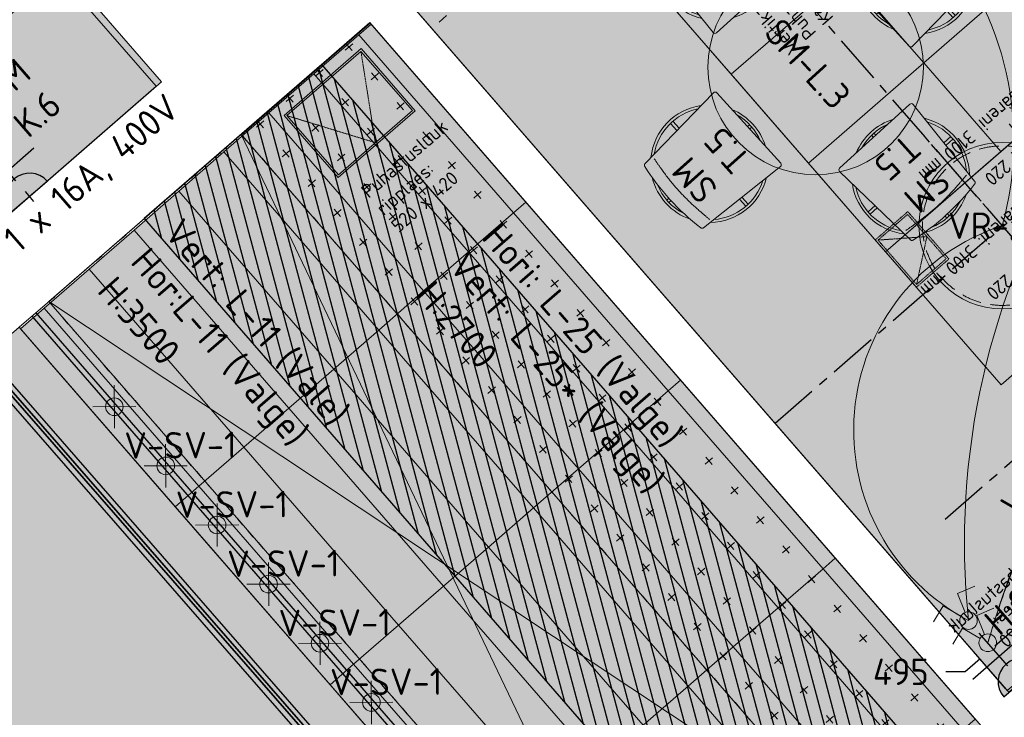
# Model space of a CAD drawing. Header units: millimetres. Extents: x -3074 to 179405, y -22 to 114374.
# Tile 168 of 184: x 164323 to 169349, y 101928 to 105489. Entities that reach past the tile are written whole.
import ezdxf

# ---------------------------------------------------------------- set-up
doc = ezdxf.new("R2010")
doc.units = ezdxf.units.MM
for name, pattern in [('Center', [400, 250, -50, 50, -50]), ('Hidden', [4, 2, -2]), ('Hidden 100.00_ 50.00', [150, 100, -50]), ('Hidden_100', [80, 40, -40])]:
    doc.linetypes.add(name, pattern=pattern)
doc.layers.get('0').update_dxf_attribs({"true_color": 0x000000})
for name, color, linetype, true_color in [('_SA-ELEKTER_pistikupesad', 7, 'Continuous', 0x9900cc), ('_SA-KUJA', 1, 'Continuous', 0xff0000), ('_SA-KUJA_hatch', 7, 'Continuous', 0xffd9d9), ('_SA-LAGI_katuseaknad', 7, 'Hidden_100', 0x0000bf), ('_SA-LAGI_tekst', 7, 'Continuous', 0x7f4f3f), ('_SA-PIIRE', 7, 'Continuous', 0x000000), ('_SA-PIIRE_klaas', 7, 'Continuous', 0x009dc8), ('_SA-VALGUSTUS_abi', 7, 'Center', 0xff9f7f), ('Default', 7, 'Continuous', 0x000000)]:
    doc.layers.add(name, color=color, linetype=linetype, true_color=true_color)
for name, color, linetype, lineweight, true_color in [('_SA-ELEKTER_tekst', 7, 'Continuous', 9, 0x9900cc), ('_SA-LAGI', 7, 'Continuous', 9, 0x5b5b5b), ('_SA-LAGI_abi', 250, 'Continuous', 9, 0x333333), ('_SA-LAGI_eriosade seadmed', 7, 'Continuous', 5, 0x9900cc), ('_SA-LAGI_hatch', 7, 'Continuous', 5, 0x787878), ('_SA-PORAND', 7, 'Continuous', 9, 0x5b5b5b), ('_SA-PORAND_hatch', 254, 'Continuous', 9, 0xbebebe), ('_SA-SEIN_dim', 1, 'Continuous', 13, 0xff0000), ('_SA-SISUSTUS_lahtine', 7, 'Continuous', 18, 0x7f4f3f), ('_SA-VALGUSTUS', 20, 'Continuous', 13, 0xff3f00), ('_SA-VALGUSTUS_lulitid', 240, 'Continuous', 9, 0xff003f), ('_SA-VALGUSTUS_valgusgrupid', 240, 'Continuous', 9, 0xff003f)]:
    doc.layers.add(name, color=color, linetype=linetype, lineweight=lineweight, true_color=true_color)
doc.styles.add('DIN Pro Light-Light', font='txt')
doc.styles.add('DIN Pro Medium-Medium', font='txt')
doc.dimstyles.new('INP_100_DIM', dxfattribs={"dimtxt": 135, "dimasz": 100, "dimexe": 50, "dimexo": 0.5, "dimgap": 20, "dimtad": 0, "dimtih": 1, "dimtoh": 1, "dimdec": 0, "dimzin": 1, "dimdsep": 46, "dimtxsty": 'DIN Pro Light-Light', "dimcen": 2.5, "dimadec": 1, "dimazin": 1, "dimtfac": 1, "dimtdec": 4, "dimtix": 1, "dimtofl": 0, "dimtmove": 1, "dimatfit": 3, "dimfxl": 1, "dimtolj": 1, "dimtzin": 1, "dimarcsym": 0})

# ---------------------------------------------------------------- blocks, each defined once
blk = doc.blocks.new('SM-T.5')
at = {"color": 0, "lineweight": -2}
for p, q in [((-7.2, -14.2), (-7.2, -28.5)), ((9.3, -14.3), (9.3, -28.5)), ((-285.7, -291.8), (-236.9, -291.8)), ((236.9, -291.8), (285.8, -291.8)), ((-285.7, -308.2), (-237.9, -308.2)), ((238, -308.2), (285.8, -308.2)), ((-7.2, -571.5), (-7.2, -585.8)), ((9.3, -571.5), (9.3, -585.7))]:
    blk.add_line(p, q, dxfattribs=at)
blk.add_lwpolyline([(-254.1, -558.9, 0.43317), (-242.2, -571.5), (242.3, -571.5, 0.43317), (254.1, -558.9), (221.9, -57.9), (221.9, -57.7), (221.8, -57.4), (221.8, -57.2), (221.8, -57), (221.7, -56.8), (221.7, -56.5), (221.7, -56.3), (221.6, -56), (221.5, -55.8), (221.5, -55.6), (221.4, -55.3), (221.3, -55.1), (221.3, -54.9), (221.2, -54.6), (221.1, -54.4), (221, -54.2), (220.9, -53.9), (220.8, -53.7), (220.7, -53.5), (220.6, -53.3), (220.5, -53), (220.4, -52.8), (220.2, -52.6), (220.1, -52.4), (220, -52.2), (219.8, -51.9), (219.7, -51.7), (219.5, -51.5), (219.4, -51.3), (219.2, -51.1), (219, -50.9), (218.9, -50.7), (218.7, -50.5), (218.5, -50.4), (218.3, -50.2), (218.1, -50), (218, -49.8), (217.8, -49.7), (217.6, -49.5), (217.4, -49.3), (217.2, -49.2), (217, -49), (216.8, -48.9), (216.5, -48.7), (216.3, -48.6), (216.1, -48.5), (215.9, -48.3), (215.7, -48.2), (215.5, -48.1), (215.2, -48), (215, -47.9), (214.8, -47.8), (214.6, -47.7), (214.3, -47.6), (214.1, -47.5), (213.9, -47.4), (213.7, -47.4), (213.4, -47.3), (213.2, -47.2), (213, -47.2), (212.7, -47.1), (212.5, -47), (212.3, -47), (212.1, -47), (185.8, -42.6), (159.5, -38.9), (133.2, -35.7), (106.8, -33.1), (80.4, -31.1), (54, -29.6), (27.5, -28.8), (1, -28.5), (-25.9, -28.8), (-52.8, -29.6), (-79.6, -31.1), (-106.2, -33.1), (-132.8, -35.7), (-159.3, -38.9), (-185.7, -42.6), (-212, -47), (-212.2, -47), (-212.5, -47), (-212.7, -47.1), (-212.9, -47.2), (-213.1, -47.2), (-213.4, -47.3), (-213.6, -47.4), (-213.8, -47.4), (-214, -47.5), (-214.3, -47.6), (-214.5, -47.7), (-214.7, -47.8), (-215, -47.9), (-215.2, -48), (-215.4, -48.1), (-215.6, -48.2), (-215.8, -48.3), (-216.1, -48.5), (-216.3, -48.6), (-216.5, -48.7), (-216.7, -48.9), (-216.9, -49), (-217.1, -49.2), (-217.3, -49.3), (-217.5, -49.5), (-217.7, -49.7), (-217.9, -49.8), (-218.1, -50), (-218.3, -50.2), (-218.4, -50.4), (-218.6, -50.5), (-218.8, -50.7), (-219, -50.9), (-219.1, -51.1), (-219.3, -51.3), (-219.4, -51.5), (-219.6, -51.7), (-219.7, -51.9), (-219.9, -52.2), (-220, -52.4), (-220.2, -52.6), (-220.3, -52.8), (-220.4, -53), (-220.5, -53.3), (-220.6, -53.5), (-220.7, -53.7), (-220.9, -53.9), (-220.9, -54.2), (-221, -54.4), (-221.1, -54.6), (-221.2, -54.9), (-221.3, -55.1), (-221.4, -55.3), (-221.4, -55.6), (-221.5, -55.8), (-221.5, -56), (-221.6, -56.3), (-221.6, -56.5), (-221.7, -56.8), (-221.7, -57), (-221.7, -57.2), (-221.8, -57.4), (-221.8, -57.7), (-221.8, -57.9)], format="xyb", close=True, dxfattribs=at)
for radius, start, end in [(300, 61.2594, 118.7531), (285.9, 69.2725, 110.7607), (300, 138.4815, 214.1519), (285.9, 142.2864, 210.347), (300, 325.8481, 41.5185), (285.9, 329.653, 37.7136), (300, 244.8399, 295.1601), (285.9, 251.7644, 288.2356)]:
    blk.add_arc((0, -300), radius, start, end, dxfattribs=at)
blk.add_open_spline([(-212.3, -109.6), (-160.2, -101.8), (-55.1, -91.9), (50.4, -91.5), (155.4, -101), (207.6, -108.7)], degree=2, dxfattribs=at)
at = {"color": 0, "linetype": 'ByBlock', "lineweight": -2, "insert": (-125.1, -119.9), "char_height": 135, "width": 767.213, "attachment_point": 1, "rotation": 359.5198, "style": 'DIN Pro Medium-Medium'}
blk.add_mtext('{\\fDIN Pro;SM}\\P{\\fDIN Pro;T.5}\\P', dxfattribs=at)
blk = doc.blocks.new('SM-L.3')
at = {"color": 0, "lineweight": -2}
blk.add_circle((31.1, -600), 550, dxfattribs=at)
at = {"color": 0, "linetype": 'ByBlock', "lineweight": -2, "insert": (-276.8, -551.5), "char_height": 135, "width": 1463.607, "attachment_point": 1, "style": 'DIN Pro Medium-Medium'}
blk.add_mtext('SM-L.3', dxfattribs=at)
blk = doc.blocks.new('_SA pistik(syvistatud) x1')
at = {"linetype": 'ByBlock', "lineweight": -2}
blk.add_hatch(color=0, dxfattribs=at).paths.add_polyline_path([(-80.2, 0), (80, 0), (80, 1.8), (79.9, 3.5), (79.8, 5.3), (79.6, 7.1), (79.4, 9), (79.2, 10.8), (78.9, 12.6), (78.5, 14.5), (78.1, 16.3), (77.7, 18.2), (77.2, 20), (76.7, 21.9), (76.1, 23.7), (75.5, 25.5), (74.8, 27.4), (74.1, 29.2), (73.3, 31), (72.5, 32.8), (71.7, 34.6), (70.7, 36.4), (69.8, 38.2), (68.8, 39.9), (67.7, 41.7), (66.6, 43.4), (65.5, 45), (64.3, 46.7), (63, 48.3), (61.7, 49.9), (60.4, 51.5), (59.1, 53), (57.6, 54.5), (56.2, 56), (54.7, 57.4), (53.2, 58.8), (51.7, 60.1), (50.1, 61.4), (48.5, 62.7), (46.8, 63.9), (45.1, 65.1), (43.4, 66.2), (41.7, 67.3), (40, 68.3), (38.2, 69.3), (36.5, 70.3), (34.7, 71.2), (32.8, 72), (31, 72.8), (29.2, 73.5), (27.4, 74.2), (25.5, 74.9), (23.7, 75.5), (21.8, 76), (19.9, 76.5), (18.1, 77), (16.2, 77.4), (14.4, 77.8), (12.5, 78.1), (10.7, 78.4), (8.9, 78.6), (7.1, 78.8), (5.3, 78.9), (3.5, 79), (1.7, 79.1), (-0.1, 79.1), (-1.9, 79.1), (-3.6, 79), (-5.4, 78.9), (-7.2, 78.8), (-9.1, 78.6), (-10.9, 78.4), (-12.7, 78.1), (-14.6, 77.8), (-16.4, 77.4), (-18.3, 77), (-20.1, 76.5), (-22, 76), (-23.8, 75.5), (-25.7, 74.9), (-27.5, 74.2), (-29.4, 73.5), (-31.2, 72.8), (-33, 72), (-34.8, 71.2), (-36.6, 70.3), (-38.4, 69.3), (-40.2, 68.3), (-41.9, 67.3), (-43.6, 66.2), (-45.3, 65.1), (-47, 63.9), (-48.6, 62.7), (-50.3, 61.4), (-51.8, 60.1), (-53.4, 58.8), (-54.9, 57.4), (-56.4, 56), (-57.8, 54.5), (-59.2, 53), (-60.6, 51.5), (-61.9, 49.9), (-63.2, 48.3), (-64.4, 46.7), (-65.6, 45), (-66.8, 43.4), (-67.9, 41.7), (-69, 39.9), (-70, 38.2), (-70.9, 36.4), (-71.8, 34.6), (-72.7, 32.8), (-73.5, 31), (-74.3, 29.2), (-75, 27.4), (-75.7, 25.5), (-76.3, 23.7), (-76.9, 21.9), (-77.4, 20), (-77.9, 18.2), (-78.3, 16.3), (-78.7, 14.5), (-79.1, 12.6), (-79.4, 10.8), (-79.6, 9), (-79.8, 7.1), (-80, 5.3), (-80.1, 3.5), (-80.2, 1.8)], flags=0)
at = {"color": 0, "linetype": 'ByBlock', "lineweight": -2}
for p, q in [((0, 70.7), (0, 218.6)), ((-120, 114.6), (120, 114.6)), ((0, 22), (0, -22)), ((22, 0), (-22, 0))]:
    blk.add_line(p, q, dxfattribs=at)
blk.add_lwpolyline([(-80.2, 0), (80, 0, 0.986995)], format="xyb", close=True, dxfattribs=at)
blk = doc.blocks.new('SM-K.6')
at = {"color": 0, "lineweight": -2}
blk.add_lwpolyline([(-550, 0), (-550, -765), (550, -765), (550, 0)], close=True, dxfattribs=at)
at = {"color": 0, "linetype": 'ByBlock', "lineweight": -2, "insert": (-120, -180.3), "char_height": 135, "width": 804.098, "attachment_point": 1, "style": 'DIN Pro Medium-Medium'}
blk.add_mtext('{\\fDIN Pro;SM}\\P{\\fDIN Pro;K.6}\\P', dxfattribs=at)
blk = doc.blocks.new('*D452')
at = {"layer": '_SA-SEIN_dim', "color": 0, "lineweight": -2}
for p, q in [((169729.7, 102399.1), (169566.3, 102587.7)), ((169523.5, 102484.4), (169300.3, 102291.1)), ((169224.8, 102225.6), (169149.2, 102160.1)), ((169355.4, 102074.8), (169192, 102263.4)), ((169149.2, 102160.1), (169049.2, 102160.1))]:
    blk.add_line(p, q, dxfattribs=at)
at = {"layer": '_SA-SEIN_dim', "color": 0}
for points in [[(169534.4, 102471.8), (169512.6, 102497), (169599.1, 102549.9)], [(169289.4, 102303.7), (169311.2, 102278.5), (169224.8, 102225.6)]]:
    blk.add_solid(points, dxfattribs=at)
at = {"layer": 'Defpoints', "color": 0}
for p in [(169730, 102398.8), (169224.8, 102225.6), (169355.7, 102074.4)]:
    blk.add_point(p, dxfattribs=at)
at = {"layer": '_SA-SEIN_dim', "color": 0, "insert": (168820.4, 102160.1), "char_height": 135, "attachment_point": 5, "style": 'DIN Pro Light-Light'}
blk.add_mtext('\\A1;495', dxfattribs=at)
blk = doc.blocks.new('_SA Lyliti(syvistatud) x2')
at = {"linetype": 'ByBlock', "lineweight": -2}
blk.add_hatch(color=0, dxfattribs=at).paths.add_polyline_path([(75, 0), (75, 1.7), (75, 3.3), (74.9, 5), (74.7, 6.7), (74.5, 8.5), (74.3, 10.2), (74.1, 11.9), (73.8, 13.7), (73.4, 15.4), (73, 17.1), (72.6, 18.9), (72.1, 20.6), (71.6, 22.4), (71, 24.1), (70.4, 25.9), (69.8, 27.6), (69, 29.3), (68.3, 31.1), (67.5, 32.8), (66.6, 34.5), (65.7, 36.1), (64.8, 37.8), (63.8, 39.4), (62.8, 41.1), (61.7, 42.7), (60.6, 44.2), (59.4, 45.8), (58.2, 47.3), (57, 48.8), (55.7, 50.2), (54.4, 51.7), (53.1, 53.1), (51.7, 54.4), (50.2, 55.7), (48.8, 57), (47.3, 58.2), (45.8, 59.4), (44.2, 60.6), (42.7, 61.7), (41.1, 62.8), (39.4, 63.8), (37.8, 64.8), (36.1, 65.7), (34.5, 66.6), (32.8, 67.5), (31.1, 68.3), (29.3, 69), (27.6, 69.8), (25.9, 70.4), (24.1, 71), (22.4, 71.6), (20.6, 72.1), (18.9, 72.6), (17.1, 73), (15.4, 73.4), (13.7, 73.8), (11.9, 74.1), (10.2, 74.3), (8.5, 74.5), (6.7, 74.7), (5, 74.9), (3.3, 75), (1.7, 75), (0, 75), (-1.7, 75), (-3.3, 75), (-5, 74.9), (-6.7, 74.7), (-8.5, 74.5), (-10.2, 74.3), (-11.9, 74.1), (-13.7, 73.8), (-15.4, 73.4), (-17.1, 73), (-18.9, 72.6), (-20.6, 72.1), (-22.4, 71.6), (-24.1, 71), (-25.9, 70.4), (-27.6, 69.8), (-29.3, 69), (-31.1, 68.3), (-32.8, 67.5), (-34.5, 66.6), (-36.1, 65.7), (-37.8, 64.8), (-39.4, 63.8), (-41.1, 62.8), (-42.7, 61.7), (-44.2, 60.6), (-45.8, 59.4), (-47.3, 58.2), (-48.8, 57), (-50.2, 55.7), (-51.7, 54.4), (-53.1, 53.1), (-54.4, 51.7), (-55.7, 50.2), (-57, 48.8), (-58.2, 47.3), (-59.4, 45.8), (-60.6, 44.2), (-61.7, 42.7), (-62.8, 41.1), (-63.8, 39.4), (-64.8, 37.8), (-65.7, 36.1), (-66.6, 34.5), (-67.5, 32.8), (-68.3, 31.1), (-69, 29.3), (-69.8, 27.6), (-70.4, 25.9), (-71, 24.1), (-71.6, 22.4), (-72.1, 20.6), (-72.6, 18.9), (-73, 17.1), (-73.4, 15.4), (-73.8, 13.7), (-74.1, 11.9), (-74.3, 10.2), (-74.5, 8.5), (-74.7, 6.7), (-74.9, 5), (-75, 3.3), (-75, 1.7), (-75, 0), (-75, -1.7), (-75, -3.3), (-74.9, -5), (-74.7, -6.7), (-74.5, -8.5), (-74.3, -10.2), (-74.1, -11.9), (-73.8, -13.7), (-73.4, -15.4), (-73, -17.1), (-72.6, -18.9), (-72.1, -20.6), (-71.6, -22.4), (-71, -24.1), (-70.4, -25.9), (-69.8, -27.6), (-69, -29.3), (-68.3, -31.1), (-67.5, -32.8), (-66.6, -34.5), (-65.7, -36.1), (-64.8, -37.8), (-63.8, -39.4), (-62.8, -41.1), (-61.7, -42.7), (-60.6, -44.2), (-59.4, -45.8), (-58.2, -47.3), (-57, -48.8), (-55.7, -50.2), (-54.4, -51.7), (-53.1, -53.1), (-51.7, -54.4), (-50.2, -55.7), (-48.8, -57), (-47.3, -58.2), (-45.8, -59.4), (-44.2, -60.6), (-42.7, -61.7), (-41.1, -62.8), (-39.4, -63.8), (-37.8, -64.8), (-36.1, -65.7), (-34.5, -66.6), (-32.8, -67.5), (-31.1, -68.3), (-29.3, -69), (-27.6, -69.8), (-25.9, -70.4), (-24.1, -71), (-22.4, -71.6), (-20.6, -72.1), (-18.9, -72.6), (-17.1, -73), (-15.4, -73.4), (-13.7, -73.8), (-11.9, -74.1), (-10.2, -74.3), (-8.5, -74.5), (-6.7, -74.7), (-5, -74.9), (-3.3, -75), (-1.7, -75), (0, -75), (1.7, -75), (3.3, -75), (5, -74.9), (6.7, -74.7), (8.5, -74.5), (10.2, -74.3), (11.9, -74.1), (13.7, -73.8), (15.4, -73.4), (17.1, -73), (18.9, -72.6), (20.6, -72.1), (22.4, -71.6), (24.1, -71), (25.9, -70.4), (27.6, -69.8), (29.3, -69), (31.1, -68.3), (32.8, -67.5), (34.5, -66.6), (36.1, -65.7), (37.8, -64.8), (39.4, -63.8), (41.1, -62.8), (42.7, -61.7), (44.2, -60.6), (45.8, -59.4), (47.3, -58.2), (48.8, -57), (50.2, -55.7), (51.7, -54.4), (53.1, -53.1), (54.4, -51.7), (55.7, -50.2), (57, -48.8), (58.2, -47.3), (59.4, -45.8), (60.6, -44.2), (61.7, -42.7), (62.8, -41.1), (63.8, -39.4), (64.8, -37.8), (65.7, -36.1), (66.6, -34.5), (67.5, -32.8), (68.3, -31.1), (69, -29.3), (69.8, -27.6), (70.4, -25.9), (71, -24.1), (71.6, -22.4), (72.1, -20.6), (72.6, -18.9), (73, -17.1), (73.4, -15.4), (73.8, -13.7), (74.1, -11.9), (74.3, -10.2), (74.5, -8.5), (74.7, -6.7), (74.9, -5), (75, -3.3), (75, -1.7)], flags=0)
at = {"color": 0, "linetype": 'ByBlock', "lineweight": -2}
for p, q in [((-81.1, 235.7), (-232.6, 187.2)), ((-24.4, 70.9), (-81.1, 235.7)), ((24.4, 70.9), (81.1, 235.7)), ((81.1, 235.7), (232.6, 187.2))]:
    blk.add_line(p, q, dxfattribs=at)
blk.add_circle((0, 0), 75, dxfattribs=at)
blk = doc.blocks.new('VR-2.3')
at = {"color": 0}
blk.add_circle((0, 0), 425, dxfattribs=at)
at = {"color": 0, "linetype": 'Hidden 100.00_ 50.00', "lineweight": -2}
blk.add_circle((0, 0), 407.1, dxfattribs=at)
at = {"color": 0, "lineweight": -2, "insert": (-277, 67.1), "char_height": 135, "width": 1378.033, "attachment_point": 1, "style": 'DIN Pro Medium-Medium'}
blk.add_mtext('VR-2.3', dxfattribs=at)
blk = doc.blocks.new('V-SV-1')
at = {"color": 0, "linetype": 'ByBlock', "lineweight": -2}
for p, q in [((0, -110.2), (0, 110.2)), ((-110.2, 0), (110.2, 0))]:
    blk.add_line(p, q, dxfattribs=at)
blk.add_circle((0, 0), 45, dxfattribs=at)
at = {"color": 0, "linetype": 'ByBlock', "lineweight": -2, "insert": (50, -131), "char_height": 135, "width": 1373.607, "attachment_point": 1, "style": 'DIN Pro Medium-Medium'}
blk.add_mtext('V-SV-1', dxfattribs=at)
blk = doc.blocks.new('Puhastusluuk ripplaes 520 x 420')
at = {"layer": '_SA-LAGI_eriosade seadmed'}
for points in [[(-471.8, 146.4), (-79.3, 487.6), (196.2, 170.6), (-196.2, -170.6)], [(-457.7, 145.4), (-80.3, 473.4), (182.1, 171.6), (-195.2, -156.5)]]:
    blk.add_lwpolyline(points, close=True, dxfattribs=at)
at = {"layer": '_SA-LAGI_eriosade seadmed', "linetype": 'Hidden'}
blk.add_lwpolyline([(-457.7, 145.4), (-6.6, 7.5), (-80.3, 473.4)], dxfattribs=at)
blk = doc.blocks.new('Vertikaalne puhastusluuk 320 x 220')
at = {"layer": '_SA-LAGI_eriosade seadmed', "linetype": 'Hidden'}
for points in [[(-23.6, 271), (-265.1, 61.1), (-120.8, -105), (120.8, 105)], [(-24.6, 256.9), (-251, 60.1), (-119.8, -90.9), (106.6, 106)]]:
    blk.add_lwpolyline(points, close=True, dxfattribs=at)
blk.add_lwpolyline([(-24.6, 256.9), (-6.6, 7.5), (-251, 60.1)], dxfattribs=at)

msp = doc.modelspace()

# ---------------------------------------------------------------- hatches: boundary and pattern name
at = {"layer": '_SA-KUJA_hatch'}
h = msp.add_hatch(dxfattribs=at)
h.set_pattern_fill('Hatch1', color=256, scale=500, angle=285, style=0, pattern_type=2)
h.set_pattern_definition([(285, (0, 0), (60.370364, 16.17619), [])])
h.paths.add_polyline_path([(130480.3, 69056.5), (130480.3, 55146.1), (131580.2, 55146.1), (131580.2, 61307.5), (132780.2, 61920), (132780.2, 55146.1), (132890, 55146.1), (132880, 53721.5), (129100, 53721.5), (129100, 55146.1), (129280.3, 55146.1), (129280.3, 69056.5), (122910, 69056.5), (122910, 70256.5), (134083.2, 70256.5), (168131.4, 99854.1), (168609.9, 100270.1), (164958.9, 104473.2), (165864.5, 105260.5), (170389.6, 100054.9), (169907.3, 99635.6), (169928.7, 99607.7), (169019.7, 98824.4), (168916.1, 98946.2), (134531.9, 69056.5)], flags=0)
at = {"layer": '_SA-LAGI_hatch'}
h = msp.add_hatch(dxfattribs=at)
h.set_pattern_fill('Plus', color=256, scale=100, angle=41, style=0, pattern_type=2)
h.set_pattern_definition([(41, (-9.43, -8.2), (-65.605903, 75.47096), [25, -75]), (131, (8.2, -9.43), (-75.47096, -65.605903), [25, -75])])
h.paths.add_polyline_path([(162181.7, 110327.2), (166702.4, 114257), (173892.8, 105985.4), (169372.1, 102055.6)], flags=0)
h.paths.add_polyline_path([(169333, 103624.8), (163330.1, 110530.4), (166341.4, 113148.1), (172344.3, 106242.5)], flags=0)
h = msp.add_hatch(dxfattribs=at)
h.set_pattern_fill('Squares', color=256, scale=200, angle=41, style=0, pattern_type=2)
h.set_pattern_definition([(41, (7e-15, -7e-15), (-32.802951, 37.735479), [50, -50]), (131, (7e-15, -7e-15), (-37.735479, -32.802951), [50, -50])])
h.paths.add_polyline_path([(163330.1, 110530.4), (166341.4, 113148.1), (171755.9, 106919.1), (168742.3, 104304.3)], flags=0)
h = msp.add_hatch(dxfattribs=at)
h.set_pattern_fill('Plus', color=256, scale=40, angle=41, style=0, pattern_type=2)
h.set_pattern_definition([(41, (-3.774, -3.28), (-26.242361, 30.188383), [10, -30]), (131, (3.28, -3.774), (-30.188383, -26.242361), [10, -30])])
h.paths.add_polyline_path([(160378, 108759.2), (164163.4, 104404.5), (165046.4, 105172.1), (164285.4, 106047.6), (165080.5, 106733.4), (162053.4, 110215.6)], flags=0)
h = msp.add_hatch(dxfattribs=at)
h.set_pattern_fill('Plus', color=256, scale=200, angle=41, style=0, pattern_type=2)
h.set_pattern_definition([(41, (-18.87, -16.4), (-131.2118, 150.94192), [50, -150]), (131, (16.4, -18.87), (-150.94192, -131.2118), [50, -150])])
h.paths.add_polyline_path([(165454.8, 104900.6), (166111.4, 105471.3), (169199.9, 101918.4), (168543.3, 101347.6)], flags=0)
h = msp.add_hatch(dxfattribs=at)
h.set_pattern_fill('Squares', color=256, scale=200, angle=41, style=0, pattern_type=2)
h.set_pattern_definition([(41, (2e-13, 0), (-32.802951, 37.735479), [50, -50]), (131, (2e-13, 0), (-37.735479, -32.802951), [50, -50])])
h.paths.add_polyline_path([(161294.4, 101287.8), (164384.5, 97733.1), (167410.9, 100363.9), (164320.9, 103918.6)], flags=0)
at = {"layer": '_SA-PORAND_hatch', "true_color": 0xf1f1e1}
h = msp.add_hatch(dxfattribs=at)
h.set_pattern_fill('Hatch1', style=0, pattern_type=2)
h.set_pattern_definition([(0, (0, 0), (0, 0.125), [])])
h.paths.add_polyline_path([(166249.6, 113863.3), (166702.4, 114257), (167030.5, 113879.6), (167151.2, 113984.6), (170707.1, 109894.1), (170586.3, 109789.1), (170796.2, 109547.6), (170917, 109652.6), (173845.6, 106283.6), (174013.6, 106090.3), (173444, 105595.2), (173260.3, 105806.5), (169637.7, 102657.4), (169821.4, 102446.1), (169363.9, 102065.1), (162509.7, 109949.8), (166577.6, 113486)], flags=0)
msp.add_hatch(color=7, dxfattribs=at).paths.add_polyline_path([(165046.4, 105172.1), (164163.4, 104404.5), (160378, 108759.2), (162053.4, 110215.6), (162506.1, 109694.9), (162512.7, 109687.3), (163090, 109023.2), (163096.6, 109015.7), (164113.4, 107845.9), (164120, 107838.3), (164697.3, 107174.2), (164703.9, 107166.6), (165077.9, 106736.4), (164285.4, 106047.6)], flags=0)
at = {"layer": '_SA-PORAND_hatch', "true_color": 0xfafafa}
for points in [[(166905.9, 104557.2), (166116.1, 105465.9), (166053.6, 105411.6), (166843.5, 104503)], [(166614.1, 104303.5), (165824.2, 105212.2), (165594.8, 105012.8), (166384.7, 104104.1)], [(166384.7, 104104.1), (165594.8, 105012.8), (165365.3, 104813.3), (166155.2, 103904.6)], [(167695.8, 103648.6), (166905.9, 104557.2), (166843.5, 104503), (167633.4, 103594.3)], [(165466.9, 103306.3), (164677, 104215), (164447.6, 104015.5), (165237.5, 103106.9)], [(165237.5, 103106.9), (164447.6, 104015.5), (164327.4, 103911), (165117.3, 103002.4)], [(166945.1, 102996), (166155.2, 103904.6), (165925.8, 103705.2), (166715.7, 102796.5)], [(166715.7, 102796.5), (165925.8, 103705.2), (165696.4, 103505.8), (166486.3, 102597.1)], [(168485.7, 102739.9), (167695.8, 103648.6), (167633.4, 103594.3), (168423.3, 102685.6)], [(168423.3, 102685.6), (167633.4, 103594.3), (167404, 103394.9), (168193.9, 102486.2)], [(166486.3, 102597.1), (165696.4, 103505.8), (165466.9, 103306.3), (166256.8, 102397.6)], [(167964.4, 102286.7), (167174.6, 103195.4), (166945.1, 102996), (167735, 102087.3)], [(167735, 102087.3), (166945.1, 102996), (166715.7, 102796.5), (167505.6, 101887.9)], [(167505.6, 101887.9), (166715.7, 102796.5), (166486.3, 102597.1), (167276.2, 101688.4)], [(169275.6, 101831.2), (168485.7, 102739.9), (168423.3, 102685.6), (169213.2, 101777)], [(167276.2, 101688.4), (166486.3, 102597.1), (166256.8, 102397.6), (167046.7, 101489)], [(168524.9, 101178.6), (167735, 102087.3), (167505.6, 101887.9), (168295.5, 100979.2)]]:
    msp.add_hatch(color=7, dxfattribs=at).paths.add_polyline_path(points, flags=0)
at = {"layer": '_SA-PORAND_hatch', "true_color": 0xdcdcdc}
for points in [[(166843.5, 104503), (166053.6, 105411.6), (165824.2, 105212.2), (166614.1, 104303.5)], [(165925.8, 103705.2), (165135.9, 104613.9), (164906.5, 104414.4), (165696.4, 103505.8)], [(165696.4, 103505.8), (164906.5, 104414.4), (164677, 104215), (165466.9, 103306.3)], [(167174.6, 103195.4), (166384.7, 104104.1), (166155.2, 103904.6), (166945.1, 102996)], [(168193.9, 102486.2), (167404, 103394.9), (167174.6, 103195.4), (167964.4, 102286.7)], [(166256.8, 102397.6), (165466.9, 103306.3), (165237.5, 103106.9), (166027.4, 102198.2)], [(166027.4, 102198.2), (165237.5, 103106.9), (165117.3, 103002.4), (165907.2, 102093.7)], [(168983.8, 101577.5), (168193.9, 102486.2), (167964.4, 102286.7), (168754.3, 101378.1)], [(167046.7, 101489), (166256.8, 102397.6), (166027.4, 102198.2), (166817.3, 101289.5)], [(168754.3, 101378.1), (167964.4, 102286.7), (167735, 102087.3), (168524.9, 101178.6)]]:
    msp.add_hatch(color=254, dxfattribs=at).paths.add_polyline_path(points, flags=0)
at = {"layer": '_SA-PORAND_hatch', "true_color": 0xebebeb}
for points in [[(166155.2, 103904.6), (165365.3, 104813.3), (165135.9, 104613.9), (165925.8, 103705.2)], [(167633.4, 103594.3), (166843.5, 104503), (166614.1, 104303.5), (167404, 103394.9)], [(167404, 103394.9), (166614.1, 104303.5), (166384.7, 104104.1), (167174.6, 103195.4)], [(169213.2, 101777), (168423.3, 102685.6), (168193.9, 102486.2), (168983.8, 101577.5)], [(166817.3, 101289.5), (166027.4, 102198.2), (165907.2, 102093.7), (166697.1, 101185)]]:
    msp.add_hatch(color=7, dxfattribs=at).paths.add_polyline_path(points, flags=0)

# ---------------------------------------------------------------- linework, layer by layer
at = {"layer": '_SA-KUJA', "color": 1, "true_color": 0xff0000}
msp.add_lwpolyline([(130480.3, 55146.1), (130480.3, 69056.5), (134531.9, 69056.5), (168918.7, 98948.5), (168916.1, 98946.2), (169019.7, 98824.4), (169928.7, 99607.7), (169907.3, 99635.6), (170389.6, 100054.9), (165864.5, 105260.5), (164958.9, 104473.2), (168609.9, 100270.1), (134083.2, 70256.5), (122910, 70256.5), (122910, 69056.5), (129280.3, 69056.5), (129280.3, 55146.1)], dxfattribs=at)
at = {"layer": '_SA-LAGI'}
for points in [[(162181.7, 110327.2), (166702.4, 114257), (173892.8, 105985.4), (169372.1, 102055.6)], [(163330, 110530.4), (166341.4, 113148.1), (171755.9, 106919.1), (168742.3, 104304.3)], [(169333, 103624.8), (163330.1, 110530.4), (166341.4, 113148.1), (172344.3, 106242.5)], [(160378, 108759.2), (164163.4, 104404.5), (165046.4, 105172.1), (164285.4, 106047.6), (165080.5, 106733.4), (162053.4, 110215.6)], [(165454.8, 104900.6), (166111.4, 105471.3), (169199.9, 101918.4), (168543.3, 101347.6)], [(164472, 104049.6), (167561.6, 100494.4), (168543.3, 101347.6), (165453.7, 104902.7)], [(161294.4, 101287.8), (164384.5, 97733.1), (167410.9, 100363.9), (164320.9, 103918.6)]]:
    msp.add_lwpolyline(points, close=True, dxfattribs=at)
at = {"layer": '_SA-LAGI_abi'}
for p, q in [((165453.7, 104902.7), (167561.6, 100494.4)), ((164472, 104049.6), (168543.3, 101347.6))]:
    msp.add_line(p, q, dxfattribs=at)
at = {"layer": '_SA-LAGI_hatch'}
for points in [[(168937.4, 105268.9), (169843, 106056.1), (169449.7, 106508.6), (168543.7, 105721.7)], [(167561.4, 105662.8), (167955.1, 105210), (168543.7, 105721.7), (168150.1, 106174.5)], [(169331, 104816), (170236.7, 105603.3), (169843.4, 106055.8), (168937.4, 105268.9)], [(167955.1, 105210), (168348.7, 104757.1), (168937.4, 105268.9), (168543.7, 105721.7)], [(162278.7, 92961.1), (165539.3, 89210.2), (162958.2, 86966.4), (159697.6, 90717.3), (149531.7, 81880.2), (152792.3, 78129.3), (150543.2, 76174.3), (147282.6, 79925.2), (140165.8, 73738.6), (138919.3, 75172.6), (167771.7, 100253.6), (167561.6, 100494.4), (168543.2, 101347.7), (165453.1, 104902.4), (166109.5, 105473.5), (170656, 100243.3)], [(168348.7, 104757.1), (168742.3, 104304.3), (169331, 104816), (168937.4, 105268.9)]]:
    msp.add_lwpolyline(points, close=True, dxfattribs=at)
at = {"layer": '_SA-LAGI_katuseaknad'}
msp.add_lwpolyline([(164472, 104049.6), (165453.1, 104902.4), (168543.2, 101347.7), (167562, 100494.9)], close=True, dxfattribs=at)
at = {"layer": '_SA-PIIRE'}
for points in [[(167201.1, 100222.5), (167180.8, 100204.8), (164104.3, 103730.2), (164124.6, 103747.9)], [(167232, 100249.6), (167213.7, 100233.5), (164137.2, 103758.9), (164155.5, 103774.9)]]:
    msp.add_lwpolyline(points, close=True, dxfattribs=at)
at = {"layer": '_SA-PIIRE_klaas'}
msp.add_lwpolyline([(167213.7, 100233.5), (167201.1, 100222.5), (164124.6, 103747.9), (164137.2, 103758.9)], close=True, dxfattribs=at)
at = {"layer": '_SA-PORAND'}
for points in [[(162181.7, 110327.2), (166702.4, 114257), (167030.5, 113879.6), (167151.2, 113984.6), (170707.1, 109894.1), (170586.3, 109789.1), (170796.2, 109547.6), (170917, 109652.6), (173845.6, 106283.6), (174013.6, 106090.3), (173444, 105595.2), (173260.3, 105806.5), (169637.7, 102657.4), (169821.4, 102446.1), (169363.9, 102065.1)], [(166905.9, 104557.2), (166116.1, 105465.9), (166053.6, 105411.6), (166843.5, 104503)], [(166843.5, 104503), (166053.6, 105411.6), (165824.2, 105212.2), (166614.1, 104303.5)], [(166614.1, 104303.5), (165824.2, 105212.2), (165594.8, 105012.8), (166384.7, 104104.1)], [(166384.7, 104104.1), (165594.8, 105012.8), (165365.3, 104813.3), (166155.2, 103904.6)], [(166155.2, 103904.6), (165365.3, 104813.3), (165135.9, 104613.9), (165925.8, 103705.2)], [(165925.8, 103705.2), (165135.9, 104613.9), (164906.5, 104414.4), (165696.4, 103505.8)], [(167695.8, 103648.6), (166905.9, 104557.2), (166843.5, 104503), (167633.4, 103594.3)], [(167633.4, 103594.3), (166843.5, 104503), (166614.1, 104303.5), (167404, 103394.9)], [(165696.4, 103505.8), (164906.5, 104414.4), (164677, 104215), (165466.9, 103306.3)], [(167404, 103394.9), (166614.1, 104303.5), (166384.7, 104104.1), (167174.6, 103195.4)], [(165466.9, 103306.3), (164677, 104215), (164447.6, 104015.5), (165237.5, 103106.9)], [(167174.6, 103195.4), (166384.7, 104104.1), (166155.2, 103904.6), (166945.1, 102996)], [(165237.5, 103106.9), (164447.6, 104015.5), (164327.4, 103911), (165117.3, 103002.4)], [(166945.1, 102996), (166155.2, 103904.6), (165925.8, 103705.2), (166715.7, 102796.5)], [(166715.7, 102796.5), (165925.8, 103705.2), (165696.4, 103505.8), (166486.3, 102597.1)], [(168485.7, 102739.9), (167695.8, 103648.6), (167633.4, 103594.3), (168423.3, 102685.6)], [(168423.3, 102685.6), (167633.4, 103594.3), (167404, 103394.9), (168193.9, 102486.2)], [(166486.3, 102597.1), (165696.4, 103505.8), (165466.9, 103306.3), (166256.8, 102397.6)], [(168193.9, 102486.2), (167404, 103394.9), (167174.6, 103195.4), (167964.4, 102286.7)], [(166256.8, 102397.6), (165466.9, 103306.3), (165237.5, 103106.9), (166027.4, 102198.2)], [(167964.4, 102286.7), (167174.6, 103195.4), (166945.1, 102996), (167735, 102087.3)], [(166027.4, 102198.2), (165237.5, 103106.9), (165117.3, 103002.4), (165907.2, 102093.7)], [(167735, 102087.3), (166945.1, 102996), (166715.7, 102796.5), (167505.6, 101887.9)], [(167505.6, 101887.9), (166715.7, 102796.5), (166486.3, 102597.1), (167276.2, 101688.4)], [(169275.6, 101831.2), (168485.7, 102739.9), (168423.3, 102685.6), (169213.2, 101777)], [(169213.2, 101777), (168423.3, 102685.6), (168193.9, 102486.2), (168983.8, 101577.5)], [(167276.2, 101688.4), (166486.3, 102597.1), (166256.8, 102397.6), (167046.7, 101489)], [(168983.8, 101577.5), (168193.9, 102486.2), (167964.4, 102286.7), (168754.3, 101378.1)], [(167046.7, 101489), (166256.8, 102397.6), (166027.4, 102198.2), (166817.3, 101289.5)], [(168754.3, 101378.1), (167964.4, 102286.7), (167735, 102087.3), (168524.9, 101178.6)], [(166817.3, 101289.5), (166027.4, 102198.2), (165907.2, 102093.7), (166697.1, 101185)], [(168524.9, 101178.6), (167735, 102087.3), (167505.6, 101887.9), (168295.5, 100979.2)]]:
    msp.add_lwpolyline(points, close=True, dxfattribs=at)
msp.add_lwpolyline([(164522.9, 97787.2), (167277.7, 100181.9), (167520.4, 99902.7), (167837.4, 100178.2), (167561.8, 100495.1), (167410.9, 100363.9), (164320.8, 103918.6), (164464.2, 104043.2), (166109.5, 105473.5), (170656, 100243.3), (163576.8, 94089.5)], dxfattribs=at)
at = {"layer": '_SA-VALGUSTUS', "color": 0, "linetype": 'ByBlock', "lineweight": -2}
msp.add_lwpolyline([(167495.7, 100437.6), (167476.8, 100421.2), (164386.9, 103976), (164405.8, 103992.4)], close=True, dxfattribs=at)
at = {"layer": '_SA-VALGUSTUS_abi'}
for p, q in [((170256.4, 103380.7), (163341.5, 111335.4)), ((170954.9, 109380.3), (166426.6, 105444)), ((168178.1, 103429.1), (172706.4, 107365.5)), ((169047.2, 102939.7), (173857.1, 107118.9)), ((175462.2, 97392.1), (168941, 104893.9))]:
    msp.add_line(p, q, dxfattribs=at)
at = {"layer": '_SA-VALGUSTUS_valgusgrupid'}
msp.add_arc((167798.9, 104868.2), 1598.1, 344.3589, 97.6411, dxfattribs=at)
at = {"layer": '_SA-VALGUSTUS_valgusgrupid', "extrusion": (0, 0, -1)}
for centre, radius, start, end in [((-172954.2, 102817.8), 3809.1, 354.0234, 68.3121), ((-169678.2, 103392.9), 1098.5, 297.8032, 71.9556)]:
    msp.add_arc(centre, radius, start, end, dxfattribs=at)
at = {"layer": '_SA-VALGUSTUS_valgusgrupid'}
for points, weights in [([(169264.2, 102308), (169865.6, 104371.5), (171818.1, 105400.2)], [1, 0.931045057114, 1]), ([(169264.2, 102308), (170027.9, 104911.9), (172256.4, 105018.1)], [1, 0.808313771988, 1])]:
    msp.add_rational_spline(points, weights, degree=2, dxfattribs=at)

# ---------------------------------------------------------------- block references
at = {"layer": '_SA-ELEKTER_pistikupesad', "xscale": 1.499999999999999, "yscale": 1.499999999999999, "zscale": 1.5}
for p, rotation in [((164372.5, 104586.3), 41.00000183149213), ((169436.1, 102110.2), 41.00000183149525)]:
    msp.add_blockref('_SA pistik(syvistatud) x1', p, dxfattribs=dict(at, rotation=rotation))
at = {"layer": '_SA-LAGI_eriosade seadmed', "rotation": 8.705178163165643e-12}
msp.add_blockref('Puhastusluuk ripplaes 520 x 420', (166144.9, 104853.4, 2700), dxfattribs=at)
at = {"layer": '_SA-SISUSTUS_lahtine'}
for name, p, rotation in [('SM-T.5', (167674.2, 106007.5), 42.30313637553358), ('SM-T.5', (169122.4, 105917.5), 312.3031363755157), ('SM-L.3', (168808.1, 105673.6), 312.3031363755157), ('SM-K.6', (164103, 105365.7), 41.00003329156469), ('SM-T.5', (167621.4, 104551.5), 132.3031363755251), ('SM-T.5', (169072, 104471.7), 222.3031363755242)]:
    msp.add_blockref(name, p, dxfattribs=dict(at, rotation=rotation))
at = {"layer": '_SA-VALGUSTUS'}
msp.add_blockref('VR-2.3', (169337.9, 104437.3), dxfattribs=at)
at = {"layer": '_SA-VALGUSTUS', "rotation": 0.326130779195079}
for p in [(164805.9, 103513), (165068.3, 103211.1), (165330.7, 102909.2), (165593.1, 102607.3), (165855.6, 102305.4), (166118, 102003.5)]:
    msp.add_blockref('V-SV-1', p, dxfattribs=at)
at = {"layer": '_SA-VALGUSTUS_lulitid', "xscale": -0.5999999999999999, "yscale": 0.5999999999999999, "zscale": 0.6000000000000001, "rotation": 40.99999835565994}
for p in [(169165.8, 102421.2), (169264.2, 102308)]:
    msp.add_blockref('_SA Lyliti(syvistatud) x2', p, dxfattribs=at)
at = {"layer": 'Default', "rotation": 90.0000000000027}
msp.add_blockref('Vertikaalne puhastusluuk 320 x 220', (168960.9, 104388.1), dxfattribs=at)

# ---------------------------------------------------------------- texts
at = {"layer": '_SA-ELEKTER_pistikupesad', "insert": (164227.4, 104394.5), "char_height": 135, "width": 2424.098, "attachment_point": 1, "rotation": 41, "style": 'DIN Pro Light-Light'}
msp.add_mtext('1 x 16A, 400V', dxfattribs=at)
at = {"layer": '_SA-ELEKTER_tekst', "insert": (169233.9, 102439.9), "char_height": 135, "width": 1007.705, "attachment_point": 1, "rotation": 41, "style": 'DIN Pro Light-Light'}
msp.add_mtext('H:80', dxfattribs=at)
at = {"layer": '_SA-LAGI_eriosade seadmed', "char_height": 70, "attachment_point": 1, "style": 'DIN Pro Light-Light'}
for s, insert, width, rotation in [('{\\fDIN Pro;Vertikaalses pinnas:}\\P{\\fDIN Pro;Puhastusluuk 320 x 220}\\P{\\fDIN Pro;Kõrgus põrandast}\\P{\\fDIN Pro;luugi alumise ääreni: 3100 mm}\\P', (168251.4, 105300.8, 30.1), 2841.311, 131), ('{\\fDIN Pro;Vertikaalses pinnas:}\\P{\\fDIN Pro;Puhastusluuk 320 x 220}\\P{\\fDIN Pro;Kõrgus põrandast}\\P{\\fDIN Pro;luugi alumise ääreni: 3100 mm}\\P', (170112.5, 105198.8, 30.1), 2841.311, 221), ('{\\fDIN Pro;Puhastusluuk }\\P{\\fDIN Pro;ripplaes:}\\P{\\fDIN Pro;520 x 420}\\P', (166058.4, 104626.5), 1353.333, 41), ('{\\fDIN Pro;Vertikaalses pinnas:}\\P{\\fDIN Pro;Puhastusluuk 320 x 220}\\P{\\fDIN Pro;Kõrgus põrandast}\\P{\\fDIN Pro;luugi alumise ääreni: 3100 mm}\\P', (170121.7, 104614.2, 30.1), 2841.311, 221)]:
    msp.add_mtext(s, dxfattribs=dict(at, insert=insert, width=width, rotation=rotation))
at = {"layer": '_SA-LAGI_eriosade seadmed', "extrusion": (0, 0, -1), "insert": (169456.5, 102764.2), "char_height": 70, "width": 1353.333, "attachment_point": 1, "text_direction": (-0.75472, -0.656047, 0), "style": 'DIN Pro Light-Light'}
msp.add_mtext('{\\fDIN Pro;Puhastusluuk }\\P{\\fDIN Pro;ripplaes:}\\P{\\fDIN Pro;120 x 220}\\P\\P', dxfattribs=at)
at = {"layer": '_SA-LAGI_tekst', "char_height": 135, "attachment_point": 1, "style": 'DIN Pro Medium-Medium'}
for s, insert, width, rotation in [('{\\fDIN Pro;Vert: L-11 (Vale)}\\P{\\fDIN Pro;Hor:L-11 (Valge)}\\P{\\fDIN Pro;H:3500}\\P', (165155.2, 104484.8), 3033.443, 310.9371), ('{\\fDIN Pro;Hori: L-25 (Valge)}\\P{\\fDIN Pro;Vert: L-25* (Valge)}\\P{\\fDIN Pro;H:2700}\\P', (166778.1, 104462), 3389.016, 311), ('{\\fDIN Pro;Vert:L-20 (Valge)}\\P{\\fDIN Pro;Hor:L-21 (Helehall) }\\P{\\fDIN Pro;H:2700}\\P{\\fDIN Pro;vt. SAD-L2}\\P', (169318.7, 103028.6), 3558.689, 41)]:
    msp.add_mtext(s, dxfattribs=dict(at, insert=insert, width=width, rotation=rotation))

# ---------------------------------------------------------------- dimensions: what is measured, and where the dimension line sits
at = {"layer": '_SA-SEIN_dim'}
dim = msp.add_linear_dim(base=(169224.8, 102225.6), p1=(169730, 102398.8), p2=(169355.7, 102074.4), angle=220.9093, dimstyle='INP_100_DIM', override={"dimtxt": 135, "dimasz": 100, "dimexe": 50, "dimexo": 0.5, "dimgap": 20, "dimdec": 0, "dimzin": 1, "dimtxsty": 'DIN Pro Light-Light', "dimsah": 0, "dimcen": 2.5, "dimadec": 1, "dimazin": 1, "dimtix": 0, "dimtmove": 0, "dimtzin": 1}, dxfattribs=at)
dim.commit()
dim.dimension.update_dxf_attribs({"geometry": '*D452', "text_midpoint": (168820.4, 102160.1)})

doc.saveas('drawing.dxf')
